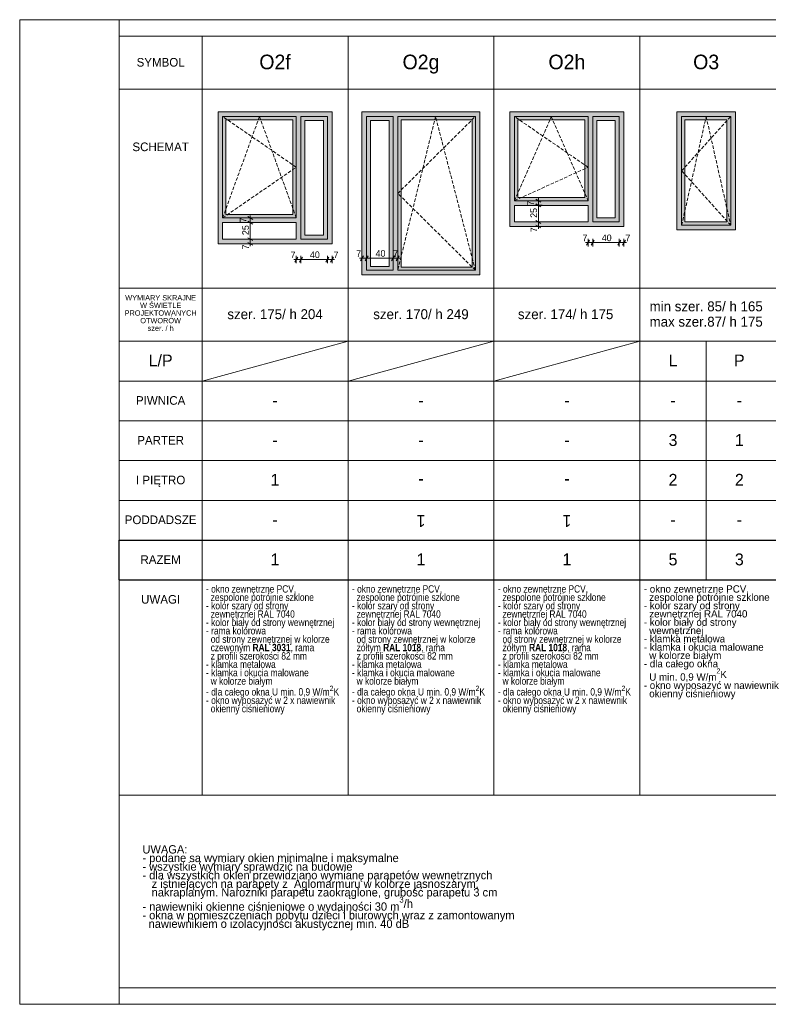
# Model space of a CAD drawing. Extents: x -11111 to 81789, y 5521 to 20371.
# Tile 4 of 13: x 12889 to 24176, y 5521 to 20371. Entities that reach past the tile are written whole.
import ezdxf

# ---------------------------------------------------------------- set-up
doc = ezdxf.new("R2010")
doc.units = 0
doc.header["$MEASUREMENT"] = 0
doc.linetypes.add('Krawędzie ukryte', pattern=[75, 50, -25])
for name, color, linetype, lineweight in [('Arch okna_Nr_Pióra__100', 2, 'Continuous', 13), ('Arch okna_Nr_Pióra__20', 1, 'Continuous', 20), ('Arch okna_Nr_Pióra__5', 7, 'Continuous', 13), ('Arch opisy okien_Nr_Pióra__1', 7, 'Continuous', 25), ('Arch opisy_Nr_Pióra__1', 7, 'Continuous', 25), ('Arch opisy_Nr_Pióra__21', 7, 'Continuous', 13), ('Arch opisy_Nr_Pióra__7', 7, 'Continuous', 13), ('ARCH TABELA_Nr_Pióra__21', 7, 'Continuous', 13), ('Arch wymiary_Nr_Pióra__5', 7, 'Continuous', 13), ('INWENT. OKNA_Nr_Pióra__5', 7, 'Continuous', 13), ('INWENT.ŚCIANY_Nr_Pióra__5', 7, 'Continuous', 13)]:
    doc.layers.add(name, color=color, linetype=linetype, lineweight=lineweight)
doc.layers.add('Arch okna_Nr_Pióra__82', color=7, linetype='Continuous', lineweight=20, true_color=0xaaaaaa)
doc.layers.add('Arch wymiary', color=7, linetype='Continuous')
doc.styles.add('GENERATED_STYLE_1', font='txt')
doc.styles.add('GENERATED_STYLE_10', font='txt')
doc.styles.add('GENERATED_STYLE_2', font='txt')
doc.styles.add('GENERATED_STYLE_3', font='txt')
doc.styles.add('GENERATED_STYLE_7', font='txt')
doc.dimstyles.new('GENERATED_STYLE__1', dxfattribs={"dimtxt": 100, "dimasz": 57, "dimexe": 0.18, "dimexo": 0, "dimgap": 0.09, "dimtad": 1, "dimtih": 1, "dimtoh": 1, "dimdec": 0, "dimlfac": 0.1, "dimzin": 0, "dimdsep": 46, "dimtxsty": 'GENERATED_STYLE_1', "dimblk": 'ARROWHEAD_2', "dimblk1": 'ARROWHEAD_2', "dimblk2": 'ARROWHEAD_2', "dimcen": 0.09, "dimclrd": 7, "dimclre": 7, "dimclrt": 7, "dimadec": 0, "dimazin": 0, "dimtfac": 1, "dimtdec": 4, "dimtmove": 0, "dimatfit": 3, "dimfxl": 0, "dimtolj": 1, "dimtzin": 0, "dimarcsym": 0})
doc.dimstyles.new('GENERATED_STYLE__2', dxfattribs={"dimtxt": 100, "dimasz": 57, "dimexe": 0.18, "dimexo": 0, "dimgap": 0.09, "dimtad": 1, "dimdec": 0, "dimlfac": 0.1, "dimzin": 0, "dimdsep": 46, "dimtxsty": 'GENERATED_STYLE_1', "dimblk": 'ARROWHEAD_2', "dimblk1": 'ARROWHEAD_2', "dimblk2": 'ARROWHEAD_2', "dimcen": 0.09, "dimclrd": 7, "dimclre": 7, "dimclrt": 7, "dimadec": 0, "dimazin": 0, "dimtfac": 1, "dimtdec": 4, "dimtmove": 0, "dimatfit": 3, "dimfxl": 0, "dimtolj": 1, "dimtzin": 0, "dimarcsym": 0})
doc.dimstyles.new('GENERATED_STYLE__3', dxfattribs={"dimtxt": 100, "dimasz": 57, "dimexe": 0.18, "dimexo": 0, "dimgap": 0.09, "dimtad": 1, "dimtih": 1, "dimtoh": 1, "dimdec": 0, "dimlfac": 0.1, "dimzin": 0, "dimdsep": 46, "dimtxsty": 'GENERATED_STYLE_1', "dimblk": 'ARROWHEAD_2', "dimblk1": 'ARROWHEAD_2', "dimblk2": 'ARROWHEAD_2', "dimcen": 0.09, "dimclrd": 7, "dimclre": 7, "dimclrt": 7, "dimadec": 0, "dimazin": 0, "dimtfac": 1, "dimtdec": 4, "dimtmove": 2, "dimatfit": 3, "dimfxl": 0, "dimtolj": 1, "dimtzin": 0, "dimarcsym": 0})
doc.dimstyles.new('GENERATED_STYLE__4', dxfattribs={"dimtxt": 100, "dimasz": 57, "dimexe": 0.18, "dimexo": 0, "dimgap": 0.09, "dimtad": 1, "dimdec": 0, "dimlfac": 0.1, "dimzin": 0, "dimdsep": 46, "dimtxsty": 'GENERATED_STYLE_1', "dimblk": 'ARROWHEAD_2', "dimblk1": 'ARROWHEAD_2', "dimblk2": 'ARROWHEAD_2', "dimcen": 0.09, "dimclrd": 7, "dimclre": 7, "dimclrt": 7, "dimadec": 0, "dimazin": 0, "dimtfac": 1, "dimtdec": 4, "dimtmove": 2, "dimatfit": 3, "dimfxl": 0, "dimtolj": 1, "dimtzin": 0, "dimarcsym": 0})

# ---------------------------------------------------------------- blocks, each defined once
blk = doc.blocks.new('*D85')
at = {"layer": 'Arch wymiary_Nr_Pióra__5', "linetype": 'Continuous'}
for p, q in [((17081, 16791), (17037, 16716)), ((17059, 16697), (17059, 16810)), ((17151, 16791), (17107, 16716)), ((17129, 16697), (17129, 16810)), ((17022, 16754), (17059, 16754)), ((17059, 16754), (17129, 16754))]:
    blk.add_line(p, q, dxfattribs=at)
at = {"layer": 'Arch wymiary_Nr_Pióra__5', "char_height": 100, "attachment_point": 7, "style": 'GENERATED_STYLE_1'}
for s, insert in [('{7}', (16973, 16774)), ('{40}', (17265, 16774)), ('{7}', (17621, 16774))]:
    blk.add_mtext(s, dxfattribs=dict(at, insert=insert))
blk = doc.blocks.new('ARROWHEAD_2')
at = {"color": 0, "linetype": 'Continuous', "lineweight": 0}
for p, q in [((0, 0), (-1, 0)), ((-0.38, -0.66), (0.38, 0.66))]:
    blk.add_line(p, q, dxfattribs=at)
blk = doc.blocks.new('*D86')
at = {"layer": 'Arch wymiary_Nr_Pióra__5', "linetype": 'Continuous'}
for p, q in [((17151, 16791), (17107, 16716)), ((17129, 16697), (17129, 16810)), ((17551, 16791), (17507, 16716)), ((17529, 16697), (17529, 16810)), ((17129, 16754), (17529, 16754))]:
    blk.add_line(p, q, dxfattribs=at)
at = {"layer": 'Arch wymiary_Nr_Pióra__5', "char_height": 100, "attachment_point": 7, "style": 'GENERATED_STYLE_1'}
for s, insert in [('{7}', (16973, 16774)), ('{40}', (17265, 16774)), ('{7}', (17621, 16774))]:
    blk.add_mtext(s, dxfattribs=dict(at, insert=insert))
blk = doc.blocks.new('*D87')
at = {"layer": 'Arch wymiary_Nr_Pióra__5', "linetype": 'Continuous'}
for p, q in [((17551, 16791), (17507, 16716)), ((17529, 16697), (17529, 16810)), ((17577, 16716), (17621, 16791)), ((17599, 16697), (17599, 16810)), ((17529, 16754), (17599, 16754)), ((17599, 16754), (17636, 16754))]:
    blk.add_line(p, q, dxfattribs=at)
at = {"layer": 'Arch wymiary_Nr_Pióra__5', "char_height": 100, "attachment_point": 7, "style": 'GENERATED_STYLE_1'}
for s, insert in [('{7}', (16973, 16774)), ('{40}', (17265, 16774)), ('{7}', (17621, 16774))]:
    blk.add_mtext(s, dxfattribs=dict(at, insert=insert))
blk = doc.blocks.new('*D88')
at = {"layer": 'Arch wymiary_Nr_Pióra__5', "linetype": 'Continuous'}
for p, q in [((18071, 16811), (18027, 16736)), ((18049, 16717), (18049, 16830)), ((18141, 16811), (18097, 16736)), ((18119, 16717), (18119, 16830)), ((18012, 16774), (18049, 16774)), ((18049, 16774), (18119, 16774))]:
    blk.add_line(p, q, dxfattribs=at)
at = {"layer": 'Arch wymiary_Nr_Pióra__5', "char_height": 100, "attachment_point": 7, "style": 'GENERATED_STYLE_1'}
for s, insert in [('{7}', (17963, 16794)), ('{40}', (18255, 16794)), ('{7}', (18519, 16794))]:
    blk.add_mtext(s, dxfattribs=dict(at, insert=insert))
blk = doc.blocks.new('*D89')
at = {"layer": 'Arch wymiary_Nr_Pióra__5', "linetype": 'Continuous'}
for p, q in [((18141, 16811), (18097, 16736)), ((18119, 16717), (18119, 16830)), ((18541, 16811), (18497, 16736)), ((18519, 16717), (18519, 16830)), ((18119, 16774), (18519, 16774))]:
    blk.add_line(p, q, dxfattribs=at)
at = {"layer": 'Arch wymiary_Nr_Pióra__5', "char_height": 100, "attachment_point": 7, "style": 'GENERATED_STYLE_1'}
for s, insert in [('{7}', (17963, 16794)), ('{40}', (18255, 16794)), ('{7}', (18519, 16794))]:
    blk.add_mtext(s, dxfattribs=dict(at, insert=insert))
blk = doc.blocks.new('*D90')
at = {"layer": 'Arch wymiary_Nr_Pióra__5', "linetype": 'Continuous'}
for p, q in [((18541, 16811), (18497, 16736)), ((18519, 16717), (18519, 16830)), ((18567, 16736), (18611, 16811)), ((18589, 16717), (18589, 16830)), ((18519, 16774), (18589, 16774)), ((18589, 16774), (18626, 16774))]:
    blk.add_line(p, q, dxfattribs=at)
at = {"layer": 'Arch wymiary_Nr_Pióra__5', "char_height": 100, "attachment_point": 7, "style": 'GENERATED_STYLE_1'}
for s, insert in [('{7}', (17963, 16794)), ('{40}', (18255, 16794)), ('{7}', (18519, 16794))]:
    blk.add_mtext(s, dxfattribs=dict(at, insert=insert))
blk = doc.blocks.new('*D91')
at = {"layer": 'Arch wymiary_Nr_Pióra__5', "linetype": 'Continuous'}
for p, q in [((16328, 17082), (16403, 17039)), ((16422, 17061), (16309, 17061)), ((16422, 16991), (16309, 16991)), ((16328, 17012), (16403, 16969)), ((16365, 16991), (16365, 17061)), ((16365, 16954), (16365, 16991))]:
    blk.add_line(p, q, dxfattribs=at)
at = {"layer": 'Arch wymiary_Nr_Pióra__5', "char_height": 100, "attachment_point": 7, "rotation": 90, "style": 'GENERATED_STYLE_1'}
for s, insert in [('{7}', (16308, 17311)), ('{25}', (16345, 17122)), ('{7}', (16345, 16905))]:
    blk.add_mtext(s, dxfattribs=dict(at, insert=insert))
blk = doc.blocks.new('*D92')
at = {"layer": 'Arch wymiary_Nr_Pióra__5', "linetype": 'Continuous'}
for p, q in [((16422, 17311), (16309, 17311)), ((16328, 17332), (16403, 17289)), ((16365, 17061), (16365, 17311)), ((16328, 17082), (16403, 17039)), ((16422, 17061), (16309, 17061))]:
    blk.add_line(p, q, dxfattribs=at)
at = {"layer": 'Arch wymiary_Nr_Pióra__5', "char_height": 100, "attachment_point": 7, "rotation": 90, "style": 'GENERATED_STYLE_1'}
for s, insert in [('{7}', (16308, 17311)), ('{25}', (16345, 17122)), ('{7}', (16345, 16905))]:
    blk.add_mtext(s, dxfattribs=dict(at, insert=insert))
blk = doc.blocks.new('*D93')
at = {"layer": 'Arch wymiary_Nr_Pióra__5', "linetype": 'Continuous'}
for p, q in [((16422, 17381), (16309, 17381)), ((16403, 17359), (16328, 17402)), ((16365, 17381), (16365, 17417)), ((16365, 17311), (16365, 17381)), ((16422, 17311), (16309, 17311)), ((16328, 17332), (16403, 17289))]:
    blk.add_line(p, q, dxfattribs=at)
at = {"layer": 'Arch wymiary_Nr_Pióra__5', "char_height": 100, "attachment_point": 7, "rotation": 90, "style": 'GENERATED_STYLE_1'}
for s, insert in [('{7}', (16308, 17311)), ('{25}', (16345, 17122)), ('{7}', (16345, 16905))]:
    blk.add_mtext(s, dxfattribs=dict(at, insert=insert))
blk = doc.blocks.new('*D94')
at = {"layer": 'Arch wymiary_Nr_Pióra__5', "linetype": 'Continuous'}
for p, q in [((21422, 17009), (21459, 17009)), ((21481, 17046), (21437, 16971)), ((21459, 16952), (21459, 17065)), ((21459, 17009), (21529, 17009)), ((21551, 17046), (21507, 16971)), ((21529, 16952), (21529, 17065))]:
    blk.add_line(p, q, dxfattribs=at)
at = {"layer": 'Arch wymiary_Nr_Pióra__5', "char_height": 100, "attachment_point": 7, "style": 'GENERATED_STYLE_1'}
for s, insert in [('{7}', (21373, 17029)), ('{40}', (21665, 17029)), ('{7}', (22021, 17029))]:
    blk.add_mtext(s, dxfattribs=dict(at, insert=insert))
blk = doc.blocks.new('*D95')
at = {"layer": 'Arch wymiary_Nr_Pióra__5', "linetype": 'Continuous'}
for p, q in [((21551, 17046), (21507, 16971)), ((21529, 16952), (21529, 17065)), ((21529, 17009), (21929, 17009)), ((21951, 17046), (21907, 16971)), ((21929, 16952), (21929, 17065))]:
    blk.add_line(p, q, dxfattribs=at)
at = {"layer": 'Arch wymiary_Nr_Pióra__5', "char_height": 100, "attachment_point": 7, "style": 'GENERATED_STYLE_1'}
for s, insert in [('{7}', (21373, 17029)), ('{40}', (21665, 17029)), ('{7}', (22021, 17029))]:
    blk.add_mtext(s, dxfattribs=dict(at, insert=insert))
blk = doc.blocks.new('*D96')
at = {"layer": 'Arch wymiary_Nr_Pióra__5', "linetype": 'Continuous'}
for p, q in [((21951, 17046), (21907, 16971)), ((21929, 16952), (21929, 17065)), ((21929, 17009), (21999, 17009)), ((21977, 16971), (22021, 17046)), ((21999, 16952), (21999, 17065)), ((21999, 17009), (22036, 17009))]:
    blk.add_line(p, q, dxfattribs=at)
at = {"layer": 'Arch wymiary_Nr_Pióra__5', "char_height": 100, "attachment_point": 7, "style": 'GENERATED_STYLE_1'}
for s, insert in [('{7}', (21373, 17029)), ('{40}', (21665, 17029)), ('{7}', (22021, 17029))]:
    blk.add_mtext(s, dxfattribs=dict(at, insert=insert))
blk = doc.blocks.new('*D97')
at = {"layer": 'Arch wymiary_Nr_Pióra__5', "linetype": 'Continuous'}
for p, q in [((20767, 17321), (20655, 17321)), ((20767, 17251), (20655, 17251)), ((20673, 17342), (20748, 17299)), ((20673, 17272), (20748, 17229)), ((20711, 17251), (20711, 17321)), ((20711, 17214), (20711, 17251))]:
    blk.add_line(p, q, dxfattribs=at)
at = {"layer": 'Arch wymiary_Nr_Pióra__5', "char_height": 100, "attachment_point": 7, "rotation": 90, "style": 'GENERATED_STYLE_1'}
for s, insert in [('{7}', (20644, 17564)), ('{25}', (20691, 17382)), ('{7}', (20691, 17165))]:
    blk.add_mtext(s, dxfattribs=dict(at, insert=insert))
blk = doc.blocks.new('*D98')
at = {"layer": 'Arch wymiary_Nr_Pióra__5', "linetype": 'Continuous'}
for p, q in [((20767, 17571), (20655, 17571)), ((20673, 17592), (20748, 17549)), ((20711, 17321), (20711, 17571)), ((20767, 17321), (20655, 17321)), ((20673, 17342), (20748, 17299))]:
    blk.add_line(p, q, dxfattribs=at)
at = {"layer": 'Arch wymiary_Nr_Pióra__5', "char_height": 100, "attachment_point": 7, "rotation": 90, "style": 'GENERATED_STYLE_1'}
for s, insert in [('{7}', (20644, 17564)), ('{25}', (20691, 17382)), ('{7}', (20691, 17165))]:
    blk.add_mtext(s, dxfattribs=dict(at, insert=insert))
blk = doc.blocks.new('*D99')
at = {"layer": 'Arch wymiary_Nr_Pióra__5', "linetype": 'Continuous'}
for p, q in [((20711, 17641), (20711, 17677)), ((20767, 17641), (20655, 17641)), ((20767, 17571), (20655, 17571)), ((20748, 17619), (20673, 17662)), ((20673, 17592), (20748, 17549)), ((20711, 17571), (20711, 17641))]:
    blk.add_line(p, q, dxfattribs=at)
at = {"layer": 'Arch wymiary_Nr_Pióra__5', "char_height": 100, "attachment_point": 7, "rotation": 90, "style": 'GENERATED_STYLE_1'}
for s, insert in [('{7}', (20644, 17564)), ('{25}', (20691, 17382)), ('{7}', (20691, 17165))]:
    blk.add_mtext(s, dxfattribs=dict(at, insert=insert))

msp = doc.modelspace()

# ---------------------------------------------------------------- hatches: boundary and pattern name
at = {"layer": 'Arch okna_Nr_Pióra__100', "linetype": 'Continuous'}
h = msp.add_hatch(color=256, dxfattribs=at)
h.paths.add_polyline_path([(18119.1, 16590.6), (18519.1, 16590.6), (18519.1, 18910.6), (18119.1, 18910.6)], flags=0)
h.paths.add_polyline_path([(18179.1, 18850.6), (18179.1, 16650.6), (18459.1, 16650.6), (18459.1, 18850.6)], flags=0)
h = msp.add_hatch(color=256, dxfattribs=at)
h.paths.add_polyline_path([(21529.1, 17320.6), (21929.1, 17320.6), (21929.1, 18910.6), (21529.1, 18910.6)], flags=0)
h.paths.add_polyline_path([(21589.1, 18850.6), (21589.1, 17380.6), (21869.1, 17380.6), (21869.1, 18850.6)], flags=0)
at = {"layer": 'Arch okna_Nr_Pióra__20', "linetype": 'Continuous'}
h = msp.add_hatch(color=256, dxfattribs=at)
h.paths.add_polyline_path([(17129.1, 17060.6), (17529.1, 17060.6), (17529.1, 18910.6), (17129.1, 18910.6)], flags=0)
h.paths.add_polyline_path([(17189.1, 18850.6), (17189.1, 17120.6), (17469.1, 17120.6), (17469.1, 18850.6)], flags=0)
at = {"layer": 'Arch okna_Nr_Pióra__82', "linetype": 'Continuous'}
h = msp.add_hatch(color=256, dxfattribs=at)
h.paths.add_polyline_path([(15879.1, 16990.6), (17599.1, 16990.6), (17599.1, 18980.6), (15879.1, 18980.6)], flags=0)
h.paths.add_polyline_path([(17059.1, 17060.6), (15949.1, 17060.6), (15949.1, 17310.6), (17059.1, 17310.6)], flags=0)
h.paths.add_polyline_path([(17009.1, 17430.6), (15999.1, 17430.6), (15999.1, 18860.6), (17009.1, 18860.6)], flags=0)
h.paths.add_polyline_path([(17529.1, 17060.6), (17129.1, 17060.6), (17129.1, 18910.6), (17529.1, 18910.6)], flags=0)
h = msp.add_hatch(color=256, dxfattribs=at)
h.paths.add_polyline_path([(18049.1, 16520.6), (19829.1, 16520.6), (19829.1, 18980.6), (18049.1, 18980.6)], flags=0)
h.paths.add_polyline_path([(19709.1, 16640.6), (18639.1, 16640.6), (18639.1, 18860.6), (19709.1, 18860.6)], flags=0)
h.paths.add_polyline_path([(18519.1, 16590.6), (18119.1, 16590.6), (18119.1, 18910.6), (18519.1, 18910.6)], flags=0)
h = msp.add_hatch(color=256, dxfattribs=at)
h.paths.add_polyline_path([(20279.1, 17250.6), (21999.1, 17250.6), (21999.1, 18980.6), (20279.1, 18980.6)], flags=0)
h.paths.add_polyline_path([(21459.1, 17320.6), (20349.1, 17320.6), (20349.1, 17570.6), (21459.1, 17570.6)], flags=0)
h.paths.add_polyline_path([(21409.1, 17690.6), (20399.1, 17690.6), (20399.1, 18860.6), (21409.1, 18860.6)], flags=0)
h.paths.add_polyline_path([(21929.1, 17320.6), (21529.1, 17320.6), (21529.1, 18910.6), (21929.1, 18910.6)], flags=0)
h = msp.add_hatch(color=256, dxfattribs=at)
h.paths.add_polyline_path([(23679.1, 17200.6), (22799.1, 17200.6), (22799.1, 18980.6), (23679.1, 18980.6)], flags=0)
h.paths.add_polyline_path([(23549.1, 17320.6), (22919.1, 17320.6), (22919.1, 18860.6), (23549.1, 18860.6)], flags=0)

# ---------------------------------------------------------------- linework, layer by layer
at = {"layer": 'Arch okna_Nr_Pióra__5', "linetype": 'Krawędzie ukryte'}
for p, q in [((17059.1, 18145.6), (15949.1, 18910.6)), ((15949.1, 17380.6), (16504.1, 18910.6)), ((16504.1, 18910.6), (17059.1, 17380.6)), ((18589.1, 17750.6), (19759.1, 18910.6)), ((19159.1, 18910.6), (18589.1, 16590.6)), ((19759.1, 16590.6), (19159.1, 18910.6)), ((21459.1, 18145.6), (20349.1, 18910.6)), ((20349.1, 17640.6), (20904.1, 18910.6)), ((20904.1, 18910.6), (21459.1, 17640.6)), ((22869.1, 18090.6), (23609.1, 18910.6)), ((22869.1, 17270.6), (23239.1, 18910.6)), ((23239.1, 18910.6), (23609.1, 17270.6)), ((15949.1, 17380.6), (17059.1, 18145.6)), ((20349.1, 17640.6), (21459.1, 18145.6)), ((23609.1, 17270.6), (22869.1, 18090.6)), ((19759.1, 16590.6), (18589.1, 17750.6))]:
    msp.add_line(p, q, dxfattribs=at)
at = {"layer": 'Arch okna_Nr_Pióra__5', "linetype": 'Continuous'}
for p, q in [((15949.1, 18910.6), (17059.1, 18910.6)), ((15949.1, 18910.6), (15949.1, 17380.6)), ((15999.1, 18860.6), (15999.1, 17430.6)), ((15999.1, 18860.6), (17009.1, 18860.6)), ((17009.1, 17430.6), (17009.1, 18860.6)), ((17059.1, 17380.6), (17059.1, 18910.6)), ((17129.1, 18910.6), (17529.1, 18910.6)), ((17129.1, 17060.6), (17129.1, 18910.6)), ((17529.1, 17060.6), (17529.1, 18910.6)), ((18119.1, 18910.6), (18519.1, 18910.6)), ((18119.1, 16590.6), (18119.1, 18910.6)), ((18519.1, 16590.6), (18519.1, 18910.6)), ((18589.1, 18910.6), (19759.1, 18910.6)), ((18589.1, 16590.6), (18589.1, 18910.6)), ((18639.1, 16640.6), (18639.1, 18860.6)), ((18639.1, 18860.6), (19709.1, 18860.6)), ((19709.1, 18860.6), (19709.1, 16640.6)), ((19759.1, 18910.6), (19759.1, 16590.6)), ((20279.1, 18980.6), (20279.1, 17250.6)), ((20349.1, 18910.6), (21459.1, 18910.6)), ((20349.1, 18910.6), (20349.1, 17640.6)), ((20399.1, 18860.6), (20399.1, 17690.6)), ((20399.1, 18860.6), (21409.1, 18860.6)), ((21409.1, 17690.6), (21409.1, 18860.6)), ((21459.1, 17640.6), (21459.1, 18910.6)), ((21529.1, 18910.6), (21929.1, 18910.6)), ((21529.1, 17320.6), (21529.1, 18910.6)), ((21929.1, 17320.6), (21929.1, 18910.6)), ((21999.1, 17250.6), (21999.1, 18980.6)), ((23679.1, 18980.6), (22799.1, 18980.6)), ((23609.1, 18910.6), (22869.1, 18910.6)), ((22869.1, 18910.6), (22869.1, 17270.6)), ((22919.1, 18860.6), (22919.1, 17320.6)), ((23549.1, 18860.6), (22919.1, 18860.6)), ((23549.1, 18860.6), (23549.1, 17320.6)), ((23609.1, 18910.6), (23609.1, 17270.6)), ((17189.1, 17120.6), (17189.1, 18850.6)), ((17189.1, 18850.6), (17469.1, 18850.6)), ((17469.1, 17120.6), (17469.1, 18850.6)), ((18179.1, 16650.6), (18179.1, 18850.6)), ((18179.1, 18850.6), (18459.1, 18850.6)), ((18459.1, 16650.6), (18459.1, 18850.6)), ((21589.1, 17380.6), (21589.1, 18850.6)), ((21589.1, 18850.6), (21869.1, 18850.6)), ((21869.1, 17380.6), (21869.1, 18850.6)), ((20399.1, 17690.6), (21409.1, 17690.6)), ((20349.1, 17640.6), (21459.1, 17640.6)), ((20349.1, 17570.6), (21459.1, 17570.6)), ((20349.1, 17570.6), (20349.1, 17320.6)), ((21459.1, 17320.6), (21459.1, 17570.6)), ((15949.1, 17380.6), (17059.1, 17380.6)), ((15999.1, 17430.6), (17009.1, 17430.6)), ((21589.1, 17380.6), (21869.1, 17380.6)), ((15949.1, 17310.6), (17059.1, 17310.6)), ((15949.1, 17310.6), (15949.1, 17060.6)), ((17059.1, 17060.6), (17059.1, 17310.6)), ((20279.1, 17250.6), (21999.1, 17250.6)), ((20349.1, 17320.6), (21459.1, 17320.6)), ((21529.1, 17320.6), (21929.1, 17320.6)), ((23609.1, 17270.6), (22869.1, 17270.6)), ((23549.1, 17320.6), (22919.1, 17320.6)), ((17189.1, 17120.6), (17469.1, 17120.6)), ((15949.1, 17060.6), (17059.1, 17060.6)), ((17129.1, 17060.6), (17529.1, 17060.6)), ((18179.1, 16650.6), (18459.1, 16650.6)), ((18639.1, 16640.6), (19709.1, 16640.6)), ((18119.1, 16590.6), (18519.1, 16590.6)), ((18589.1, 16590.6), (19759.1, 16590.6))]:
    msp.add_line(p, q, dxfattribs=at)
at = {"layer": 'Arch opisy_Nr_Pióra__1', "linetype": 'Continuous'}
for p, q in [((14389.1, 12520.6), (33539.1, 12520.6)), ((14389.1, 11920.6), (14389.1, 12520.6)), ((14389.1, 11920.6), (33539.1, 11920.6))]:
    msp.add_line(p, q, dxfattribs=at)
at = {"layer": 'Arch opisy_Nr_Pióra__21', "linetype": 'Continuous'}
for p, q in [((14389.1, 20120.6), (33539.1, 20120.6)), ((15639.1, 20120.6), (15639.1, 8676.2)), ((17839.1, 20120.6), (17839.1, 8676.2)), ((20039.1, 20120.6), (20039.1, 8676.2)), ((22239.1, 20120.6), (22239.1, 8676.2)), ((14389.1, 19320.6), (33539.1, 19320.6)), ((14389.1, 16320.6), (33539.1, 16320.6)), ((14389.1, 15520.6), (33539.1, 15520.6)), ((15639.1, 14920.6), (17839.1, 15520.6)), ((17839.1, 14920.6), (20039.1, 15520.6)), ((20039.1, 14920.6), (22239.1, 15520.6)), ((23239.1, 15520.6), (23239.1, 11920.6)), ((14389.1, 14920.6), (33539.1, 14920.6)), ((14389.1, 14320.6), (33539.1, 14320.6)), ((14389.1, 13720.6), (33539.1, 13720.6)), ((14389.1, 13120.6), (33539.1, 13120.6)), ((33539.1, 8676.2), (14389.1, 8676.2)), ((33539.1, 5770.6), (14389.1, 5770.6))]:
    msp.add_line(p, q, dxfattribs=at)
at = {"layer": 'ARCH TABELA_Nr_Pióra__21', "linetype": 'Continuous'}
for p, q in [((12889.1, 5520.6), (12889.1, 20370.6)), ((12889.1, 20370.6), (33789.1, 20370.6)), ((14389.1, 20120.6), (14389.1, 20370.6)), ((14389.1, 20120.6), (14389.1, 5770.6)), ((14389.1, 5520.6), (14389.1, 5770.6)), ((33789.1, 5520.6), (12889.1, 5520.6))]:
    msp.add_line(p, q, dxfattribs=at)
at = {"layer": 'INWENT. OKNA_Nr_Pióra__5', "linetype": 'Continuous'}
for p, q in [((22799.1, 18980.6), (22799.1, 17200.6)), ((23679.1, 17200.6), (23679.1, 18980.6)), ((22799.1, 17200.6), (23679.1, 17200.6))]:
    msp.add_line(p, q, dxfattribs=at)
at = {"layer": 'INWENT.ŚCIANY_Nr_Pióra__5', "linetype": 'Continuous'}
for p, q in [((15879.1, 18980.6), (17599.1, 18980.6)), ((15879.1, 18980.6), (15879.1, 16990.6)), ((17599.1, 18980.6), (17599.1, 16990.6)), ((18049.1, 18980.6), (19829.1, 18980.6)), ((18049.1, 18980.6), (18049.1, 16520.6)), ((19829.1, 18980.6), (19829.1, 16520.6)), ((20279.1, 18980.6), (21999.1, 18980.6)), ((15879.1, 16990.6), (17599.1, 16990.6)), ((19829.1, 16520.6), (18049.1, 16520.6))]:
    msp.add_line(p, q, dxfattribs=at)

# ---------------------------------------------------------------- texts
at = {"layer": 'Arch opisy okien_Nr_Pióra__1', "linetype": 'Continuous', "attachment_point": 2}
for s, insert, char_height, style in [('{SYMBOL}', (15014.1, 19793.1), 130, 'GENERATED_STYLE_2'), ('{O2f}', (16739.1, 19843.2), 220, 'GENERATED_STYLE_3'), ('{O2g}', (18939.1, 19843.2), 220, 'GENERATED_STYLE_3'), ('{O2h}', (21139.1, 19843.2), 220, 'GENERATED_STYLE_3'), ('{O3}', (23239.1, 19843.2), 220, 'GENERATED_STYLE_3'), ('{SCHEMAT}', (15014.1, 18518.1), 130, 'GENERATED_STYLE_2'), ('{szer. 175/ h 204 }', (16739.1, 16004.2), 150, 'GENERATED_STYLE_2'), ('{szer. 170/ h 249 }', (18939.1, 16004.2), 150, 'GENERATED_STYLE_2'), ('{szer. 174/ h 175 }', (21120.4, 16004.2), 150, 'GENERATED_STYLE_2'), ('{L/P}', (15014.1, 15320.9), 180, 'GENERATED_STYLE_2'), ('{L}', (22739.1, 15320.9), 180, 'GENERATED_STYLE_2'), ('{P}', (23739.1, 15320.9), 180, 'GENERATED_STYLE_2'), ('{PIWNICA}', (15014.1, 14693.1), 130, 'GENERATED_STYLE_2'), ('{-}', (16739.1, 14720.9), 180, 'GENERATED_STYLE_2'), ('{-}', (18939.1, 14720.9), 180, 'GENERATED_STYLE_2'), ('{-}', (21139.1, 14720.9), 180, 'GENERATED_STYLE_2'), ('{-}', (22739.1, 14720.9), 180, 'GENERATED_STYLE_2'), ('{-}', (23739.1, 14720.9), 180, 'GENERATED_STYLE_2'), ('{3}', (22739.1, 14120.9), 180, 'GENERATED_STYLE_2'), ('{1}', (23739.1, 14120.9), 180, 'GENERATED_STYLE_2'), ('{PARTER}', (15014.1, 14093.1), 130, 'GENERATED_STYLE_2'), ('{-}', (16739.1, 14120.9), 180, 'GENERATED_STYLE_2'), ('{-}', (18939.1, 14120.9), 180, 'GENERATED_STYLE_2'), ('{-}', (21139.1, 14120.9), 180, 'GENERATED_STYLE_2'), ('{I PIĘTRO}', (15014.1, 13493.1), 130, 'GENERATED_STYLE_2'), ('{1}', (16739.1, 13520.9), 180, 'GENERATED_STYLE_2'), ('{2}', (22739.1, 13520.9), 180, 'GENERATED_STYLE_2'), ('{2}', (23739.1, 13520.9), 180, 'GENERATED_STYLE_2'), ('{PODDADSZE}', (15014.1, 12893.1), 130, 'GENERATED_STYLE_2'), ('{-}', (16739.1, 12920.9), 180, 'GENERATED_STYLE_2'), ('{-}', (22739.1, 12920.9), 180, 'GENERATED_STYLE_2'), ('{-}', (23739.1, 12920.9), 180, 'GENERATED_STYLE_2'), ('{RAZEM}', (15014.1, 12293.1), 130, 'GENERATED_STYLE_3'), ('{1}', (16739.1, 12320.9), 180, 'GENERATED_STYLE_3'), ('{1}', (18939.1, 12320.9), 180, 'GENERATED_STYLE_3'), ('{1}', (21139.1, 12320.9), 180, 'GENERATED_STYLE_3'), ('{5}', (22739.1, 12320.9), 180, 'GENERATED_STYLE_3'), ('{3}', (23739.1, 12320.9), 180, 'GENERATED_STYLE_3'), ('{UWAGI}', (15014.1, 11693.1), 130, 'GENERATED_STYLE_2')]:
    msp.add_mtext(s, dxfattribs=dict(at, insert=insert, char_height=char_height, style=style))
for s, insert, char_height, width, line_spacing_factor, style in [('{WYMIARY SKRAJNE\\PW ŚWIETLE \\PPROJEKTOWANYCH \\POTWORÓW\\Pszer. / h}', (15014.1, 16216.6), 80, 2104.478, 0.860443, 'GENERATED_STYLE_3'), ('{min szer. 85/ h 165\\Pmax szer.87/ h 175 }', (23239.1, 16122.1), 150, 2370.8, 0.9248, 'GENERATED_STYLE_2')]:
    msp.add_mtext(s, dxfattribs=dict(at, insert=insert, char_height=char_height, width=width, line_spacing_factor=line_spacing_factor, style=style))
at = {"layer": 'Arch opisy okien_Nr_Pióra__1', "linetype": 'Continuous', "char_height": 180, "attachment_point": 2, "rotation": 180, "style": 'GENERATED_STYLE_2'}
for s, insert in [('{-}', (18939.1, 13320.3)), ('{-}', (21139.1, 13320.3)), ('{1}', (18939.1, 12720.3)), ('{1}', (21139.1, 12720.3))]:
    msp.add_mtext(s, dxfattribs=dict(at, insert=insert))
at = {"layer": 'Arch opisy_Nr_Pióra__7', "linetype": 'Continuous', "attachment_point": 1}
for s, insert, char_height, width, line_spacing_factor, style in [('\\A1;{\\fArial Narrow Europa Środkowa|b0|i0|c0|p34;- okno zewnętrzne PCV, \\P  zespolone potrójnie szklone\\P- kolor szary od strony \\P  zewnętrznej RAL 7040 \\P- kolor biały od strony wewnętrznej \\P- rama kolorowa \\P  od strony zewnętrznej w kolorze \\P  czewonym \\fArial Narrow Europa Środkowa|b1|i0|c0|p34;\\C1;RAL 3031\\fArial Narrow Europa Środkowa|b0|i0|c0|p34;\\C7;, rama \\P  z profili szerokości 82 mm \\P- klamka metalowa\\P- klamka i okucia malowane \\P  w kolorze białym\\P- dla całego okna U min. 0,9 W/m\\A1{\\H0.7x;\\S2^  ;}K\\P- okno wyposażyć w 2 x nawiewnik\\P  okienny ciśnieniowy }', (15699.1, 11840.6), 110, 2140, 0.688701, 'GENERATED_STYLE_7'), ('\\A1;{\\fArial Narrow Europa Środkowa|b0|i0|c0|p34;- okno zewnętrzne PCV, \\P  zespolone potrójnie szklone\\P- kolor szary od strony \\P  zewnętrznej RAL 7040 \\P- kolor biały od strony wewnętrznej \\P- rama kolorowa \\P  od strony zewnętrznej w kolorze \\P  żółtym \\fArial Narrow Europa Środkowa|b1|i0|c0|p34;\\C2;RAL 1018\\fArial Narrow Europa Środkowa|b0|i0|c0|p34;\\C7;, rama \\P  z profili szerokości 82 mm \\P- klamka metalowa\\P- klamka i okucia malowane \\P  w kolorze białym\\P- dla całego okna U min. 0,9 W/m\\A1{\\H0.7x;\\S2^  ;}K \\P- okno wyposażyć w 2 x nawiewnik\\P  okienny ciśnieniowy}', (17899.1, 11840.6), 110, 2140, 0.688701, 'GENERATED_STYLE_7'), ('\\A1;{\\fArial Narrow Europa Środkowa|b0|i0|c0|p34;- okno zewnętrzne PCV, \\P  zespolone potrójnie szklone\\P- kolor szary od strony \\P  zewnętrznej RAL 7040 \\P- kolor biały od strony wewnętrznej \\P- rama kolorowa \\P  od strony zewnętrznej w kolorze \\P  żółtym \\fArial Narrow Europa Środkowa|b1|i0|c0|p34;\\C2;RAL 1018\\fArial Narrow Europa Środkowa|b0|i0|c0|p34;\\C7;, rama \\P  z profili szerokości 82 mm \\P- klamka metalowa\\P- klamka i okucia malowane \\P  w kolorze białym\\P- dla całego okna U min. 0,9 W/m\\A1{\\H0.7x;\\S2^  ;}K \\P- okno wyposażyć w 2 x nawiewnik\\P  okienny ciśnieniowy}', (20099.1, 11840.6), 110, 2140, 0.688701, 'GENERATED_STYLE_7'), ('{- okno zewnętrzne PCV, \\P  zespolone potrójnie szklone\\P- kolor szary od strony \\P  zewnętrznej RAL 7040 \\P- kolor biały od strony \\P  wewnętrznej  \\P- klamka metalowa\\P- klamka i okucia malowane \\P  w kolorze białym\\P- dla całego okna \\P  U min. 0,9 W/m\\A1{\\H0.7x;\\S2^  ;}K \\P- okno wyposażyć w nawiewnik\\P  okienny ciśnieniowy}', (22299.1, 11840.6), 110, 1940, 0.683591, 'GENERATED_STYLE_7'), ('{UWAGA:\\P- podane są wymiary okien minimalne i maksymalne\\P- wszystkie wymiary sprawdzić na budowie\\P- dla wszystkich okien przewidziano wymianę parapetów wewnętrznych \\P   z istniejących na parapety z  Aglomarmuru w kolorze jasnoszarym, \\P   nakrapianym. Narożniki parapetu zaokrąglone, grubość parapetu 3 cm\\P- nawiewniki okienne ciśnieniowe o wydajności 30 m\\A1{\\H0.7x;\\S3^  ;}/h \\P- okna w pomieszczeniach pobytu dzieci i biurowych wraz z zamontowanym \\P  nawiewnikiem o izolacyjności akustycznej min. 40 dB}', (14739.1, 7920.2), 125, 5407.753, 0.621972, 'GENERATED_STYLE_10')]:
    msp.add_mtext(s, dxfattribs=dict(at, insert=insert, char_height=char_height, width=width, line_spacing_factor=line_spacing_factor, style=style))

# ---------------------------------------------------------------- dimensions: what is measured, and where the dimension line sits
at = {"layer": 'Arch wymiary', "linetype": 'Continuous'}
for base, p1, p2, dimstyle, picture, middle in [((20710.8, 17250.6), (20349.1, 17570.6), (20349.1, 17640.6), 'GENERATED_STYLE__4', '*D99', (20593.7, 17602.3)), ((20710.8, 17250.6), (20279.1, 17250.6), (20349.1, 17320.6), 'GENERATED_STYLE__2', '*D97', (20640.8, 17202.9)), ((20710.8, 17250.6), (20349.1, 17320.6), (20349.1, 17570.6), 'GENERATED_STYLE__2', '*D98', (20640.8, 17457.5)), ((16365.3, 16990.6), (15879.1, 16990.6), (15949.1, 17060.6), 'GENERATED_STYLE__2', '*D91', (16295.3, 16942.9)), ((16365.3, 16990.6), (15949.1, 17310.6), (15949.1, 17380.6), 'GENERATED_STYLE__4', '*D93', (16258.2, 17348.6)), ((16365.3, 16990.6), (15949.1, 17060.6), (15949.1, 17310.6), 'GENERATED_STYLE__2', '*D92', (16295.3, 17197.5))]:
    dim = msp.add_linear_dim(base=base, p1=p1, p2=p2, angle=90, dimstyle=dimstyle, dxfattribs=at)
    dim.commit()
    dim.dimension.update_dxf_attribs({"geometry": picture, "text_midpoint": middle})
for base, p1, p2, dimstyle, picture, middle in [((21459.1, 17008.6), (21459.1, 17320.6), (21529.1, 17320.6), 'GENERATED_STYLE__1', '*D94', (21411.4, 17078.6)), ((21459.1, 17008.6), (21529.1, 17320.6), (21929.1, 17320.6), 'GENERATED_STYLE__1', '*D95', (21741, 17078.6)), ((21459.1, 17008.6), (21929.1, 17320.6), (21999.1, 17250.6), 'GENERATED_STYLE__1', '*D96', (22058.7, 17078.6)), ((17059.1, 16753.5), (17059.1, 17060.6), (17129.1, 17060.6), 'GENERATED_STYLE__1', '*D85', (17011.4, 16823.5)), ((17059.1, 16753.5), (17129.1, 17060.6), (17529.1, 17060.6), 'GENERATED_STYLE__1', '*D86', (17341, 16823.5)), ((17059.1, 16753.5), (17529.1, 17060.6), (17599.1, 16990.6), 'GENERATED_STYLE__1', '*D87', (17658.7, 16823.5)), ((18049.1, 16773.7), (18049.1, 16520.6), (18119.1, 16590.6), 'GENERATED_STYLE__1', '*D88', (18001.4, 16843.7)), ((18049.1, 16773.7), (18119.1, 16590.6), (18519.1, 16590.6), 'GENERATED_STYLE__1', '*D89', (18331, 16843.7)), ((18049.1, 16773.7), (18519.1, 16590.6), (18589.1, 16590.6), 'GENERATED_STYLE__3', '*D90', (18557, 16843.7))]:
    dim = msp.add_linear_dim(base=base, p1=p1, p2=p2, dimstyle=dimstyle, dxfattribs=at)
    dim.commit()
    dim.dimension.update_dxf_attribs({"geometry": picture, "text_midpoint": middle})

doc.saveas('drawing.dxf')
